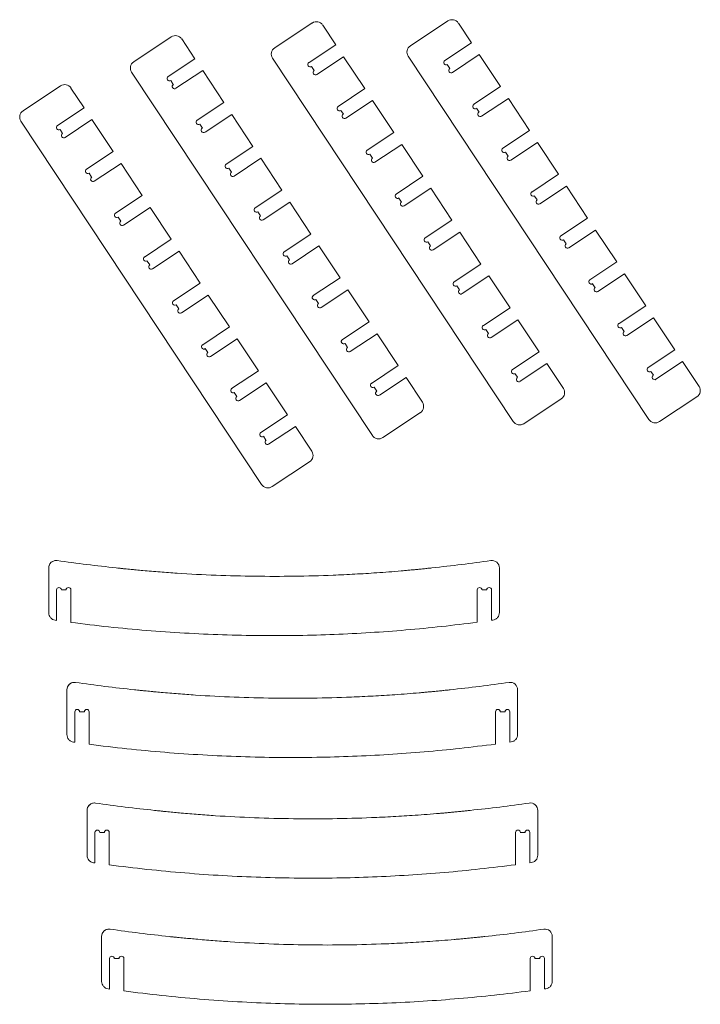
# Model space of a CAD drawing. Header units: millimetres. Extents: x -1732 to 2148, y -3588 to 3891.
# Tile 2 of 4: x -1628 to -722, y -1246 to 64. Entities that reach past the tile are written whole.
import ezdxf

# ---------------------------------------------------------------- set-up
doc = ezdxf.new("R2010")
doc.units = ezdxf.units.MM

msp = doc.modelspace()

# ---------------------------------------------------------------- linework, layer by layer
at = {"color": 7, "linetype": 'Continuous', "lineweight": 15}
for p, q in [((-1238.7, 60), (-1288.7, 26.8)), ((-1207.4, 30.9), (-1224.8, 57.2)), ((-1058.1, 62.7), (-1108.1, 29.5)), ((-1026.8, 33.6), (-1044.2, 59.9)), ((-1426.4, 41.5), (-1476.4, 8.3)), ((-1395.1, 12.4), (-1412.5, 38.7)), ((-1243, 7.3), (-1207.4, 30.9)), ((-1062.4, 10), (-1026.8, 33.6)), ((-1196.9, 15.1), (-1232.5, -8.5)), ((-1168.8, -27.4), (-1196.9, 15.1)), ((-1110.9, 15.7), (-790.4, -467.8)), ((-1016.3, 17.8), (-1051.9, -5.8)), ((-988.1, -24.7), (-1016.3, 17.8)), ((-1430.7, -11.2), (-1395.1, 12.4)), ((-1291.5, 13), (-971.1, -470.5)), ((-1236, -3.2), (-1239.5, 2)), ((-1055.4, -0.5), (-1058.9, 4.7)), ((-1479.2, -5.5), (-1158.7, -489)), ((-1384.6, -3.4), (-1420.2, -27)), ((-1356.4, -45.9), (-1384.6, -3.4)), ((-1573.7, -23.8), (-1623.7, -57)), ((-1423.7, -21.7), (-1427.2, -16.5)), ((-1023.7, -48.3), (-988.1, -24.7)), ((-1542.5, -52.9), (-1559.9, -26.6)), ((-1204.3, -51), (-1168.8, -27.4)), ((-1392, -69.5), (-1356.4, -45.9)), ((-1158.3, -43.3), (-1193.8, -66.9)), ((-1130.1, -85.8), (-1158.3, -43.3)), ((-977.6, -40.6), (-1013.2, -64.2)), ((-949.5, -83.1), (-977.6, -40.6)), ((-1578, -76.4), (-1542.5, -52.9)), ((-1345.9, -61.8), (-1381.5, -85.4)), ((-1317.8, -104.3), (-1345.9, -61.8)), ((-1197.3, -61.6), (-1200.8, -56.3)), ((-1016.7, -58.9), (-1020.2, -53.6)), ((-1626.6, -70.8), (-1306.1, -554.2)), ((-1532, -68.7), (-1567.5, -92.3)), ((-1503.8, -111.2), (-1532, -68.7)), ((-1385, -80.1), (-1388.5, -74.8)), ((-1571, -87), (-1574.5, -81.7)), ((-1165.7, -109.4), (-1130.1, -85.8)), ((-985, -106.7), (-949.5, -83.1)), ((-1353.3, -127.9), (-1317.8, -104.3)), ((-1119.6, -101.6), (-1155.2, -125.2)), ((-1091.4, -144.1), (-1119.6, -101.6)), ((-939, -98.9), (-974.5, -122.5)), ((-910.8, -141.4), (-939, -98.9)), ((-1539.4, -134.8), (-1503.8, -111.2)), ((-1158.7, -119.9), (-1162.2, -114.6)), ((-978, -117.2), (-981.5, -111.9)), ((-1493.3, -127), (-1528.9, -150.6)), ((-1465.1, -169.5), (-1493.3, -127)), ((-1307.3, -120.1), (-1342.8, -143.7)), ((-1279.1, -162.6), (-1307.3, -120.1)), ((-1532.4, -145.3), (-1535.9, -140.1)), ((-1346.3, -138.4), (-1349.8, -133.1)), ((-1127, -167.7), (-1091.4, -144.1)), ((-946.4, -165), (-910.8, -141.4)), ((-1500.7, -193.1), (-1465.1, -169.5)), ((-1314.7, -186.2), (-1279.1, -162.6)), ((-1080.9, -160), (-1116.5, -183.5)), ((-1052.7, -202.5), (-1080.9, -160)), ((-939.4, -175.6), (-942.9, -170.3)), ((-900.3, -157.3), (-935.9, -180.8)), ((-872.1, -199.8), (-900.3, -157.3)), ((-1268.6, -178.5), (-1304.2, -202)), ((-1240.4, -221), (-1268.6, -178.5)), ((-1120, -178.3), (-1123.5, -173)), ((-1454.6, -185.4), (-1490.2, -209)), ((-1426.4, -227.9), (-1454.6, -185.4)), ((-1307.7, -196.8), (-1311.2, -191.5)), ((-1493.7, -203.7), (-1497.2, -198.4)), ((-1088.3, -226.1), (-1052.7, -202.5)), ((-907.7, -223.4), (-872.1, -199.8)), ((-1276, -244.5), (-1240.4, -221)), ((-1042.2, -218.3), (-1077.8, -241.9)), ((-1014.1, -260.8), (-1042.2, -218.3)), ((-861.6, -215.6), (-897.2, -239.2)), ((-833.4, -258.1), (-861.6, -215.6)), ((-1462, -251.5), (-1426.4, -227.9)), ((-1081.3, -236.6), (-1084.8, -231.3)), ((-900.7, -233.9), (-904.2, -228.6)), ((-1415.9, -243.7), (-1451.5, -267.3)), ((-1387.8, -286.2), (-1415.9, -243.7)), ((-1229.9, -236.8), (-1265.5, -260.4)), ((-1201.7, -279.3), (-1229.9, -236.8)), ((-1455, -262), (-1458.5, -256.8)), ((-1269, -255.1), (-1272.5, -249.8)), ((-1049.6, -284.4), (-1014.1, -260.8)), ((-869, -281.7), (-833.4, -258.1)), ((-822.9, -273.9), (-858.5, -297.5)), ((-794.7, -316.5), (-822.9, -273.9)), ((-1423.3, -309.8), (-1387.8, -286.2)), ((-1237.3, -302.9), (-1201.7, -279.3)), ((-1003.6, -276.6), (-1039.1, -300.2)), ((-975.4, -319.2), (-1003.6, -276.6)), ((-862, -292.3), (-865.5, -287)), ((-1191.2, -295.1), (-1226.8, -318.7)), ((-1163, -337.7), (-1191.2, -295.1)), ((-1042.6, -295), (-1046.1, -289.7)), ((-1377.3, -302.1), (-1412.8, -325.7)), ((-1349.1, -344.6), (-1377.3, -302.1)), ((-1230.3, -313.5), (-1233.8, -308.2)), ((-1416.3, -320.4), (-1419.8, -315.1)), ((-1010.9, -342.7), (-975.4, -319.2)), ((-830.3, -340), (-794.7, -316.5)), ((-1198.6, -361.2), (-1163, -337.7)), ((-964.9, -335), (-1000.4, -358.6)), ((-936.7, -377.5), (-964.9, -335)), ((-784.2, -332.3), (-819.8, -355.9)), ((-756.1, -374.8), (-784.2, -332.3)), ((-1384.6, -368.2), (-1349.1, -344.6)), ((-1152.5, -353.5), (-1188.1, -377.1)), ((-1124.4, -396), (-1152.5, -353.5)), ((-1003.9, -353.3), (-1007.4, -348)), ((-823.3, -350.6), (-826.8, -345.3)), ((-1338.6, -360.4), (-1374.2, -384)), ((-1310.4, -402.9), (-1338.6, -360.4)), ((-1191.6, -371.8), (-1195.1, -366.5)), ((-1377.7, -378.7), (-1381.1, -373.4)), ((-972.3, -401.1), (-936.7, -377.5)), ((-791.6, -398.4), (-756.1, -374.8)), ((-745.6, -390.6), (-781.1, -414.2)), ((-723.7, -423.6), (-745.6, -390.6)), ((-1346, -426.5), (-1310.4, -402.9)), ((-1159.9, -419.6), (-1124.4, -396)), ((-926.2, -393.3), (-961.8, -416.9)), ((-904.4, -426.3), (-926.2, -393.3)), ((-784.6, -408.9), (-788.1, -403.7)), ((-1299.9, -418.8), (-1335.5, -442.3)), ((-1271.7, -461.3), (-1299.9, -418.8)), ((-1113.9, -411.8), (-1149.4, -435.4)), ((-1092, -444.8), (-1113.9, -411.8)), ((-965.3, -411.6), (-968.8, -406.4)), ((-1339, -437.1), (-1342.5, -431.8)), ((-1152.9, -430.1), (-1156.4, -424.9)), ((-957.2, -473.3), (-907.2, -440.1)), ((-776.6, -470.6), (-726.5, -437.4)), ((-1307.3, -484.9), (-1271.7, -461.3)), ((-1144.9, -491.8), (-1094.8, -458.6)), ((-1261.2, -477.1), (-1296.8, -500.7)), ((-1239.4, -510), (-1261.2, -477.1)), ((-1300.3, -495.4), (-1303.8, -490.1)), ((-1292.2, -557), (-1242.2, -523.9)), ((-1589.6, -665.3), (-1589.6, -724.9)), ((-989.6, -724.7), (-989.6, -665.3)), ((-1579.1, -694.5), (-1579.1, -735.1)), ((-1566.4, -694.5), (-1572.7, -694.5)), ((-1560.1, -737.7), (-1560.1, -694.5)), ((-1019.1, -694.5), (-1019.1, -737.5)), ((-1006.4, -694.5), (-1012.7, -694.5)), ((-1000.1, -734.9), (-1000.1, -694.5)), ((-1581, -734.8), (-1579.1, -735.1)), ((-1000.1, -734.9), (-998.2, -734.6)), ((-1565.3, -827.5), (-1565.3, -887.1)), ((-965.3, -886.9), (-965.3, -827.5)), ((-1554.8, -856.7), (-1554.8, -897.3)), ((-1542.1, -856.7), (-1548.4, -856.7)), ((-1535.8, -899.9), (-1535.8, -856.7)), ((-994.8, -856.7), (-994.8, -899.7)), ((-982.1, -856.7), (-988.4, -856.7)), ((-975.8, -897.1), (-975.8, -856.7)), ((-1556.7, -897.1), (-1554.8, -897.3)), ((-975.8, -897.1), (-973.9, -896.8)), ((-1538.5, -988), (-1538.5, -1047.7)), ((-938.5, -1047.5), (-938.5, -988)), ((-1528, -1017.3), (-1528, -1057.9)), ((-1515.3, -1017.3), (-1521.7, -1017.3)), ((-1509, -1060.4), (-1509, -1017.3)), ((-968, -1017.3), (-968, -1060.2)), ((-955.3, -1017.3), (-961.7, -1017.3)), ((-949, -1057.6), (-949, -1017.3)), ((-1529.9, -1057.6), (-1528, -1057.9)), ((-949, -1057.6), (-947.1, -1057.4)), ((-1519.1, -1155.8), (-1519.1, -1215.5)), ((-919.1, -1215.3), (-919.1, -1155.8)), ((-1508.6, -1185.1), (-1508.6, -1225.7)), ((-1495.9, -1185.1), (-1502.2, -1185.1)), ((-1489.6, -1228.2), (-1489.6, -1185.1)), ((-948.6, -1185.1), (-948.6, -1228.1)), ((-935.9, -1185.1), (-942.2, -1185.1)), ((-929.6, -1225.5), (-929.6, -1185.1)), ((-1510.4, -1225.4), (-1508.6, -1225.7)), ((-929.6, -1225.5), (-927.7, -1225.2))]:
    msp.add_line(p, q, dxfattribs=at)
for centre, radius, start, end in [((-1233.2, 51.6), 10, 33.5422, 123.5422), ((-1052.6, 54.3), 10, 33.5422, 123.5422), ((-1420.9, 33.1), 10, 33.5422, 123.5422), ((-1283.2, 18.5), 10, 123.5422, 213.5422), ((-1102.6, 21.2), 10, 123.5422, 213.5422), ((-1470.9, 0), 10, 123.5422, 213.5422), ((-1241.3, 4.7), 3.17, 123.5422, 303.5422), ((-1060.6, 7.4), 3.17, 123.5422, 303.5422), ((-1428.9, -13.8), 3.17, 123.5422, 303.5422), ((-1234.3, -5.9), 3.17, 123.5422, 303.5422), ((-1053.6, -3.2), 3.17, 123.5422, 303.5422), ((-1568.2, -32.1), 10, 33.5422, 123.5422), ((-1421.9, -24.4), 3.17, 123.5422, 303.5422), ((-1202.6, -53.7), 3.17, 123.5422, 303.5422), ((-1022, -51), 3.17, 123.5422, 303.5422), ((-1618.2, -65.3), 10, 123.5422, 213.5422), ((-1195.6, -64.2), 3.17, 123.5422, 303.5422), ((-1015, -61.5), 3.17, 123.5422, 303.5422), ((-1576.3, -79.1), 3.17, 123.5422, 303.5422), ((-1390.3, -72.2), 3.17, 123.5422, 303.5422), ((-1569.3, -89.6), 3.17, 123.5422, 303.5422), ((-1383.3, -82.7), 3.17, 123.5422, 303.5422), ((-1163.9, -112), 3.17, 123.5422, 303.5422), ((-983.3, -109.3), 3.17, 123.5422, 303.5422), ((-976.3, -119.9), 3.17, 123.5422, 303.5422), ((-1351.6, -130.5), 3.17, 123.5422, 303.5422), ((-1156.9, -122.6), 3.17, 123.5422, 303.5422), ((-1537.6, -137.4), 3.17, 123.5422, 303.5422), ((-1344.6, -141.1), 3.17, 123.5422, 303.5422), ((-1530.6, -148), 3.17, 123.5422, 303.5422), ((-1125.2, -170.3), 3.17, 123.5422, 303.5422), ((-944.6, -167.6), 3.17, 123.5422, 303.5422), ((-1118.2, -180.9), 3.17, 123.5422, 303.5422), ((-937.6, -178.2), 3.17, 123.5422, 303.5422), ((-1498.9, -195.8), 3.17, 123.5422, 303.5422), ((-1312.9, -188.8), 3.17, 123.5422, 303.5422), ((-1491.9, -206.3), 3.17, 123.5422, 303.5422), ((-1305.9, -199.4), 3.17, 123.5422, 303.5422), ((-1086.6, -228.7), 3.17, 123.5422, 303.5422), ((-905.9, -226), 3.17, 123.5422, 303.5422), ((-898.9, -236.5), 3.17, 123.5422, 303.5422), ((-1274.2, -247.2), 3.17, 123.5422, 303.5422), ((-1079.6, -239.2), 3.17, 123.5422, 303.5422), ((-1460.3, -254.1), 3.17, 123.5422, 303.5422), ((-1453.3, -264.7), 3.17, 123.5422, 303.5422), ((-1267.2, -257.7), 3.17, 123.5422, 303.5422), ((-1047.9, -287), 3.17, 123.5422, 303.5422), ((-867.2, -284.3), 3.17, 123.5422, 303.5422), ((-1040.9, -297.6), 3.17, 123.5422, 303.5422), ((-860.2, -294.9), 3.17, 123.5422, 303.5422), ((-1421.6, -312.5), 3.17, 123.5422, 303.5422), ((-1235.5, -305.5), 3.17, 123.5422, 303.5422), ((-1228.5, -316.1), 3.17, 123.5422, 303.5422), ((-1414.6, -323), 3.17, 123.5422, 303.5422), ((-828.6, -342.7), 3.17, 123.5422, 303.5422), ((-1009.2, -345.4), 3.17, 123.5422, 303.5422), ((-1002.2, -355.9), 3.17, 123.5422, 303.5422), ((-821.6, -353.2), 3.17, 123.5422, 303.5422), ((-1196.9, -363.9), 3.17, 123.5422, 303.5422), ((-1382.9, -370.8), 3.17, 123.5422, 303.5422), ((-1375.9, -381.4), 3.17, 123.5422, 303.5422), ((-1189.9, -374.4), 3.17, 123.5422, 303.5422), ((-970.5, -403.7), 3.17, 123.5422, 303.5422), ((-789.9, -401), 3.17, 123.5422, 303.5422), ((-963.5, -414.3), 3.17, 123.5422, 303.5422), ((-782.9, -411.6), 3.17, 123.5422, 303.5422), ((-1344.2, -429.1), 3.17, 123.5422, 303.5422), ((-1158.2, -422.2), 3.17, 123.5422, 303.5422), ((-1151.2, -432.8), 3.17, 123.5422, 303.5422), ((-912.7, -431.8), 10, 303.5422, 33.5422), ((-732.1, -429.1), 10, 303.5422, 33.5422), ((-1337.2, -439.7), 3.17, 123.5422, 303.5422), ((-1100.4, -450.3), 10, 303.5422, 33.5422), ((-1305.5, -487.5), 3.17, 123.5422, 303.5422), ((-1298.5, -498), 3.17, 123.5422, 303.5422), ((-1247.7, -515.6), 10, 303.5422, 33.5422), ((-1579.6, -665.3), 10, 81.7503, 180), ((-1579.6, -665.3), 10, 89.2741, 180), ((-999.6, -665.3), 10, 360, 98.2497), ((-1575.9, -694.5), 3.17, 360, 180), ((-1563.2, -694.5), 3.17, 360, 180), ((-1015.9, -694.5), 3.17, 360, 180), ((-1003.2, -694.5), 3.17, 360, 180), ((-1555.3, -827.5), 10, 81.7503, 180), ((-1555.3, -827.5), 10, 89.2741, 180), ((-975.3, -827.5), 10, 360, 98.2497), ((-1551.6, -856.7), 3.17, 360, 180), ((-1538.9, -856.7), 3.17, 360, 180), ((-991.6, -856.7), 3.17, 360, 180), ((-978.9, -856.7), 3.17, 360, 180), ((-1528.5, -988), 10, 81.7503, 180), ((-1528.5, -988), 10, 89.2741, 180), ((-948.5, -988), 10, 360, 98.2497), ((-1524.8, -1017.3), 3.17, 360, 180), ((-1512.2, -1017.3), 3.17, 360, 180), ((-964.8, -1017.3), 3.17, 360, 180), ((-952.2, -1017.3), 3.17, 360, 180), ((-1509.1, -1155.8), 10, 81.7503, 180), ((-1509.1, -1155.8), 10, 89.2741, 180), ((-929.1, -1155.8), 10, 360, 98.2497), ((-1505.4, -1185.1), 3.17, 360, 180), ((-1492.7, -1185.1), 3.17, 360, 180), ((-945.4, -1185.1), 3.17, 360, 180), ((-932.7, -1185.1), 3.17, 360, 180)]:
    msp.add_arc(centre, radius, start, end, dxfattribs=at)
for points, knots in [([(-971.1, -470.5), (-970.7, -471), (-969.9, -472), (-968.4, -473.2), (-966.7, -474.2), (-964.7, -474.8), (-962.7, -475), (-960.7, -474.8), (-958.8, -474.2), (-957.7, -473.6), (-957.2, -473.3)], [0, 0, 0, 0, 0.116515, 0.240015, 0.368645, 0.500003, 0.631363, 0.759991, 0.883487, 1, 1, 1, 1]), ([(-790.4, -467.8), (-790.1, -468.3), (-789.3, -469.3), (-787.8, -470.5), (-786.1, -471.5), (-784.1, -472.1), (-782, -472.3), (-780, -472.1), (-778.2, -471.5), (-777.1, -470.9), (-776.6, -470.6)], [0, 0, 0, 0, 0.116517, 0.240016, 0.368647, 0.500005, 0.631362, 0.759991, 0.883483, 1, 1, 1, 1]), ([(-1158.7, -489), (-1158.4, -489.5), (-1157.6, -490.5), (-1156.1, -491.7), (-1154.4, -492.7), (-1152.4, -493.3), (-1150.3, -493.5), (-1148.3, -493.3), (-1146.5, -492.7), (-1145.4, -492.1), (-1144.9, -491.8)], [0, 0, 0, 0, 0.116517, 0.240014, 0.368644, 0.500004, 0.631363, 0.759991, 0.883487, 1, 1, 1, 1]), ([(-1306.1, -554.2), (-1305.7, -554.7), (-1305, -555.7), (-1303.5, -557), (-1301.7, -558), (-1299.7, -558.6), (-1297.7, -558.8), (-1295.7, -558.6), (-1293.8, -558), (-1292.7, -557.4), (-1292.2, -557)], [0, 0, 0, 0, 0.116517, 0.240017, 0.368647, 0.500008, 0.631367, 0.759994, 0.883487, 1, 1, 1, 1]), ([(-1499.8, -665.2), (-1512.9, -663.7), (-1539, -660.9), (-1565.1, -657.2), (-1578.1, -655.4)], [0, 0, 0, 0, 0.500019, 1, 1, 1, 1]), ([(-1499.8, -665.2), (-1512.9, -663.7), (-1539, -660.9), (-1565.1, -657.2), (-1578.1, -655.4)], [0, 0, 0, 0, 0.500019, 1, 1, 1, 1]), ([(-1079.3, -665.2), (-1081.1, -665.4), (-1084.9, -665.8), (-1090.7, -666.4), (-1096.7, -667), (-1102.7, -667.6), (-1108.7, -668.1), (-1114.5, -668.7), (-1129.3, -670), (-1151.8, -671.7), (-1181.9, -673.6), (-1218.6, -675.3), (-1262.9, -676.5), (-1314.9, -676.5), (-1366.8, -675.2), (-1409, -673), (-1441.4, -670.6), (-1458.1, -669.2), (-1468.7, -668.3), (-1473.1, -667.9), (-1477.6, -667.4), (-1482.1, -667), (-1486.6, -666.6), (-1491.1, -666.1), (-1495.5, -665.6), (-1498.4, -665.3), (-1499.8, -665.2)], [0, 0, 0, 0, 0.012869, 0.026857, 0.041527, 0.055903, 0.069989, 0.084016, 0.098068, 0.175373, 0.24446, 0.313435, 0.436689, 0.560108, 0.683367, 0.806634, 0.860829, 0.915072, 0.925714, 0.936349, 0.947041, 0.957701, 0.968314, 0.979191, 0.990204, 1, 1, 1, 1]), ([(-1079.3, -665.2), (-1081.1, -665.4), (-1084.9, -665.8), (-1090.7, -666.4), (-1096.7, -667), (-1102.7, -667.6), (-1108.6, -668.1), (-1114.5, -668.7), (-1129.3, -670), (-1151.8, -671.7), (-1181.9, -673.6), (-1218.6, -675.3), (-1262.9, -676.5), (-1314.9, -676.5), (-1366.8, -675.2), (-1409, -673), (-1441.4, -670.6), (-1458.1, -669.2), (-1468.7, -668.3), (-1473.1, -667.9), (-1477.6, -667.4), (-1482.1, -667), (-1486.6, -666.6), (-1491.1, -666.1), (-1495.5, -665.6), (-1498.4, -665.3), (-1499.8, -665.2)], [0, 0, 0, 0, 0.012874, 0.02688, 0.04154, 0.055892, 0.069989, 0.084017, 0.098069, 0.175375, 0.244461, 0.313436, 0.43669, 0.560109, 0.683368, 0.806635, 0.860829, 0.915073, 0.925715, 0.936349, 0.947042, 0.957702, 0.968314, 0.979192, 0.990205, 1, 1, 1, 1]), ([(-1001, -655.4), (-1014, -657.2), (-1040.1, -660.9), (-1066.2, -663.7), (-1079.3, -665.2)], [0, 0, 0, 0, 0.499981, 1, 1, 1, 1]), ([(-1001, -655.4), (-1014, -657.2), (-1040.1, -660.9), (-1066.2, -663.7), (-1079.3, -665.2)], [0, 0, 0, 0, 0.499981, 1, 1, 1, 1]), ([(-1589.6, -724.9), (-1589.4, -726.1), (-1589.2, -728.5), (-1587.3, -731.6), (-1584.4, -734), (-1582.1, -734.6), (-1581, -734.8)], [0, 0, 0, 0, 0.250017, 0.500019, 0.75001, 1, 1, 1, 1]), ([(-1589.6, -724.9), (-1589.4, -726.1), (-1589.2, -728.5), (-1587.3, -731.6), (-1584.4, -734), (-1582.1, -734.6), (-1581, -734.8)], [0, 0, 0, 0, 0.250017, 0.500019, 0.75001, 1, 1, 1, 1]), ([(-998.2, -734.6), (-997, -734.3), (-994.7, -733.8), (-991.9, -731.4), (-989.9, -728.3), (-989.7, -725.9), (-989.6, -724.7)], [0, 0, 0, 0, 0.250009, 0.500028, 0.750016, 1, 1, 1, 1]), ([(-998.2, -734.6), (-997, -734.3), (-994.7, -733.8), (-991.9, -731.4), (-989.9, -728.3), (-989.7, -725.9), (-989.6, -724.7)], [0, 0, 0, 0, 0.250009, 0.500028, 0.750016, 1, 1, 1, 1]), ([(-1560.1, -737.7), (-1543.3, -739.8), (-1509.8, -743.9), (-1459.4, -748.6), (-1408.8, -752.1), (-1358.2, -754.4), (-1307.6, -755.5), (-1258, -755.3), (-1209.3, -753.9), (-1161.6, -751.5), (-1114, -748), (-1066.4, -743.4), (-1034.9, -739.5), (-1019.1, -737.5)], [0, 0, 0, 0, 0.093305, 0.186698, 0.280098, 0.373496, 0.46673, 0.559893, 0.647834, 0.735932, 0.823962, 0.912022, 1, 1, 1, 1]), ([(-1475.5, -827.4), (-1488.6, -825.9), (-1514.7, -823.1), (-1540.8, -819.4), (-1553.8, -817.6)], [0, 0, 0, 0, 0.500019, 1, 1, 1, 1]), ([(-1475.5, -827.4), (-1488.6, -825.9), (-1514.7, -823.1), (-1540.8, -819.4), (-1553.8, -817.6)], [0, 0, 0, 0, 0.500019, 1, 1, 1, 1]), ([(-976.7, -817.6), (-989.7, -819.4), (-1015.8, -823.1), (-1042, -825.9), (-1055, -827.4)], [0, 0, 0, 0, 0.499981, 1, 1, 1, 1]), ([(-976.7, -817.6), (-989.7, -819.4), (-1015.8, -823.1), (-1042, -825.9), (-1055, -827.4)], [0, 0, 0, 0, 0.499981, 1, 1, 1, 1]), ([(-1055, -827.4), (-1056.8, -827.6), (-1060.6, -828), (-1066.4, -828.6), (-1072.4, -829.2), (-1078.4, -829.8), (-1084.4, -830.3), (-1090.3, -830.9), (-1105, -832.2), (-1127.5, -833.9), (-1157.6, -835.8), (-1194.3, -837.5), (-1238.6, -838.7), (-1290.6, -838.7), (-1342.5, -837.4), (-1384.7, -835.2), (-1417.1, -832.8), (-1433.8, -831.4), (-1444.4, -830.5), (-1448.8, -830.1), (-1453.3, -829.6), (-1457.8, -829.2), (-1462.3, -828.8), (-1466.8, -828.3), (-1471.2, -827.8), (-1474.1, -827.5), (-1475.5, -827.4)], [0, 0, 0, 0, 0.0128687, 0.0268569, 0.0415275, 0.0559032, 0.0699886, 0.0840155, 0.098068, 0.1753734, 0.2444603, 0.3134346, 0.4366888, 0.5601077, 0.6833667, 0.8066337, 0.8608289, 0.9150722, 0.9257145, 0.9363485, 0.9470415, 0.9577008, 0.968314, 0.9791907, 0.990204, 1, 1, 1, 1]), ([(-1055, -827.4), (-1056.8, -827.6), (-1060.6, -828), (-1066.4, -828.6), (-1072.4, -829.2), (-1078.4, -829.8), (-1084.4, -830.3), (-1090.3, -830.9), (-1105, -832.2), (-1127.5, -833.9), (-1157.6, -835.8), (-1194.3, -837.5), (-1238.6, -838.7), (-1290.6, -838.7), (-1342.5, -837.4), (-1384.7, -835.2), (-1417.1, -832.8), (-1433.8, -831.4), (-1444.4, -830.5), (-1448.8, -830.1), (-1453.3, -829.6), (-1457.8, -829.2), (-1462.3, -828.8), (-1466.8, -828.3), (-1471.2, -827.8), (-1474.1, -827.5), (-1475.5, -827.4)], [0, 0, 0, 0, 0.012874, 0.02688, 0.04154, 0.055892, 0.069989, 0.084017, 0.098069, 0.175375, 0.244461, 0.313436, 0.43669, 0.560109, 0.683368, 0.806635, 0.860829, 0.915073, 0.925715, 0.936349, 0.947042, 0.957702, 0.968314, 0.979192, 0.990205, 1, 1, 1, 1]), ([(-1565.3, -887.1), (-1565.1, -888.3), (-1564.9, -890.7), (-1563, -893.8), (-1560.2, -896.2), (-1557.8, -896.8), (-1556.7, -897.1)], [0, 0, 0, 0, 0.2500091, 0.5000194, 0.7500077, 1, 1, 1, 1]), ([(-1565.3, -887.1), (-1565.1, -888.3), (-1564.9, -890.7), (-1563, -893.8), (-1560.2, -896.2), (-1557.8, -896.8), (-1556.7, -897.1)], [0, 0, 0, 0, 0.2500091, 0.5000194, 0.7500077, 1, 1, 1, 1]), ([(-973.9, -896.8), (-972.7, -896.6), (-970.4, -896), (-967.6, -893.6), (-965.6, -890.5), (-965.4, -888.1), (-965.3, -886.9)], [0, 0, 0, 0, 0.2500097, 0.5000228, 0.7500095, 1, 1, 1, 1]), ([(-973.9, -896.8), (-972.7, -896.6), (-970.4, -896), (-967.6, -893.6), (-965.6, -890.5), (-965.4, -888.1), (-965.3, -886.9)], [0, 0, 0, 0, 0.2500097, 0.5000228, 0.7500095, 1, 1, 1, 1]), ([(-1535.8, -899.9), (-1519, -902), (-1485.5, -906.1), (-1435.1, -910.8), (-1384.5, -914.3), (-1333.9, -916.6), (-1283.3, -917.7), (-1233.7, -917.5), (-1185, -916.1), (-1137.3, -913.7), (-1089.7, -910.2), (-1042.2, -905.6), (-1010.6, -901.7), (-994.8, -899.7)], [0, 0, 0, 0, 0.093305, 0.186698, 0.280098, 0.373496, 0.46673, 0.559893, 0.647834, 0.735932, 0.823962, 0.912022, 1, 1, 1, 1]), ([(-1448.8, -987.9), (-1461.8, -986.5), (-1488, -983.6), (-1514.1, -979.9), (-1527.1, -978.1)], [0, 0, 0, 0, 0.500019, 1, 1, 1, 1]), ([(-1448.8, -987.9), (-1461.8, -986.5), (-1488, -983.6), (-1514.1, -979.9), (-1527.1, -978.1)], [0, 0, 0, 0, 0.500019, 1, 1, 1, 1]), ([(-949.9, -978.1), (-963, -979.9), (-989, -983.6), (-1015.2, -986.5), (-1028.3, -987.9)], [0, 0, 0, 0, 0.499981, 1, 1, 1, 1]), ([(-949.9, -978.1), (-963, -979.9), (-989, -983.6), (-1015.2, -986.5), (-1028.3, -987.9)], [0, 0, 0, 0, 0.499981, 1, 1, 1, 1]), ([(-1028.3, -987.9), (-1030.1, -988.1), (-1033.8, -988.5), (-1039.6, -989.1), (-1045.6, -989.7), (-1051.7, -990.3), (-1057.6, -990.9), (-1063.5, -991.4), (-1078.2, -992.7), (-1100.7, -994.4), (-1130.9, -996.3), (-1167.5, -998), (-1211.9, -999.2), (-1263.8, -999.2), (-1315.8, -997.9), (-1357.9, -995.7), (-1390.4, -993.4), (-1407.1, -992), (-1417.6, -991), (-1422.1, -990.6), (-1426.6, -990.2), (-1431, -989.7), (-1435.5, -989.3), (-1440.1, -988.8), (-1444.5, -988.4), (-1447.4, -988.1), (-1448.8, -987.9)], [0, 0, 0, 0, 0.012869, 0.026857, 0.041527, 0.055903, 0.069989, 0.084016, 0.098068, 0.175373, 0.24446, 0.313435, 0.436689, 0.560108, 0.683367, 0.806634, 0.860829, 0.915072, 0.925715, 0.936349, 0.947042, 0.957701, 0.968314, 0.979191, 0.990204, 1, 1, 1, 1]), ([(-1028.3, -987.9), (-1030.1, -988.1), (-1033.8, -988.5), (-1039.6, -989.1), (-1045.6, -989.7), (-1051.7, -990.3), (-1057.6, -990.9), (-1063.5, -991.4), (-1078.2, -992.7), (-1100.7, -994.4), (-1130.9, -996.3), (-1167.5, -998), (-1211.9, -999.2), (-1263.8, -999.2), (-1315.8, -997.9), (-1357.9, -995.7), (-1390.4, -993.4), (-1407.1, -992), (-1417.6, -991), (-1422.1, -990.6), (-1426.6, -990.2), (-1431, -989.7), (-1435.5, -989.3), (-1440.1, -988.8), (-1444.5, -988.4), (-1447.4, -988.1), (-1448.8, -987.9)], [0, 0, 0, 0, 0.012874, 0.02688, 0.041539, 0.055892, 0.069989, 0.084017, 0.098069, 0.175375, 0.24446, 0.313435, 0.43669, 0.560109, 0.683368, 0.806635, 0.860829, 0.915073, 0.925715, 0.936349, 0.947043, 0.957702, 0.968314, 0.979192, 0.990205, 1, 1, 1, 1]), ([(-1538.5, -1047.7), (-1538.4, -1048.9), (-1538.1, -1051.3), (-1536.2, -1054.4), (-1533.4, -1056.7), (-1531.1, -1057.3), (-1529.9, -1057.6)], [0, 0, 0, 0, 0.250016, 0.500021, 0.750011, 1, 1, 1, 1]), ([(-1538.5, -1047.7), (-1538.4, -1048.9), (-1538.1, -1051.3), (-1536.2, -1054.4), (-1533.4, -1056.7), (-1531.1, -1057.3), (-1529.9, -1057.6)], [0, 0, 0, 0, 0.250016, 0.500021, 0.750011, 1, 1, 1, 1]), ([(-947.1, -1057.4), (-946, -1057.1), (-943.6, -1056.5), (-940.8, -1054.2), (-938.9, -1051.1), (-938.6, -1048.7), (-938.5, -1047.5)], [0, 0, 0, 0, 0.250013, 0.500026, 0.750013, 1, 1, 1, 1]), ([(-947.1, -1057.4), (-946, -1057.1), (-943.6, -1056.5), (-940.8, -1054.2), (-938.9, -1051.1), (-938.6, -1048.7), (-938.5, -1047.5)], [0, 0, 0, 0, 0.250013, 0.500026, 0.750013, 1, 1, 1, 1]), ([(-1509, -1060.4), (-1492.3, -1062.5), (-1458.8, -1066.6), (-1408.3, -1071.3), (-1357.8, -1074.9), (-1307.2, -1077.2), (-1256.6, -1078.2), (-1207, -1078), (-1158.3, -1076.7), (-1110.6, -1074.2), (-1062.9, -1070.7), (-1015.4, -1066.1), (-983.8, -1062.2), (-968, -1060.2)], [0, 0, 0, 0, 0.093305, 0.186698, 0.280098, 0.373496, 0.46673, 0.559893, 0.647834, 0.735932, 0.823962, 0.912022, 1, 1, 1, 1]), ([(-1429.3, -1155.7), (-1442.4, -1154.3), (-1468.5, -1151.4), (-1494.6, -1147.8), (-1507.6, -1145.9)], [0, 0, 0, 0, 0.500019, 1, 1, 1, 1]), ([(-1429.3, -1155.7), (-1442.4, -1154.3), (-1468.5, -1151.4), (-1494.6, -1147.8), (-1507.6, -1145.9)], [0, 0, 0, 0, 0.500019, 1, 1, 1, 1]), ([(-930.5, -1145.9), (-943.5, -1147.8), (-969.6, -1151.4), (-995.7, -1154.3), (-1008.8, -1155.7)], [0, 0, 0, 0, 0.499981, 1, 1, 1, 1]), ([(-930.5, -1145.9), (-943.5, -1147.8), (-969.6, -1151.4), (-995.7, -1154.3), (-1008.8, -1155.7)], [0, 0, 0, 0, 0.499981, 1, 1, 1, 1]), ([(-1008.8, -1155.7), (-1010.6, -1155.9), (-1014.4, -1156.3), (-1020.2, -1156.9), (-1026.2, -1157.5), (-1032.2, -1158.1), (-1038.1, -1158.7), (-1044, -1159.2), (-1058.8, -1160.5), (-1081.2, -1162.3), (-1111.4, -1164.1), (-1148.1, -1165.9), (-1192.4, -1167.1), (-1244.4, -1167.1), (-1296.3, -1165.7), (-1338.5, -1163.5), (-1370.9, -1161.2), (-1387.6, -1159.8), (-1398.2, -1158.8), (-1402.6, -1158.4), (-1407.1, -1158), (-1411.6, -1157.6), (-1416.1, -1157.1), (-1420.6, -1156.7), (-1425, -1156.2), (-1427.9, -1155.9), (-1429.3, -1155.7)], [0, 0, 0, 0, 0.0128687, 0.0268569, 0.0415273, 0.0559031, 0.0699884, 0.0840155, 0.098068, 0.1753732, 0.2444603, 0.3134346, 0.4366887, 0.5601076, 0.6833667, 0.8066337, 0.8608288, 0.9150721, 0.9257145, 0.9363485, 0.9470414, 0.9577007, 0.968314, 0.9791907, 0.990204, 1, 1, 1, 1]), ([(-1008.8, -1155.7), (-1010.6, -1155.9), (-1014.4, -1156.3), (-1020.2, -1156.9), (-1026.2, -1157.5), (-1032.2, -1158.1), (-1038.1, -1158.7), (-1044, -1159.2), (-1058.8, -1160.5), (-1081.2, -1162.3), (-1111.4, -1164.1), (-1148.1, -1165.9), (-1192.4, -1167.1), (-1244.4, -1167.1), (-1296.3, -1165.7), (-1338.5, -1163.5), (-1370.9, -1161.2), (-1387.6, -1159.8), (-1398.2, -1158.8), (-1402.6, -1158.4), (-1407.1, -1158), (-1411.6, -1157.6), (-1416.1, -1157.1), (-1420.6, -1156.7), (-1425, -1156.2), (-1427.9, -1155.9), (-1429.3, -1155.7)], [0, 0, 0, 0, 0.012874, 0.026879, 0.041539, 0.055892, 0.069989, 0.084017, 0.098069, 0.175375, 0.24446, 0.313435, 0.43669, 0.560108, 0.683368, 0.806635, 0.860829, 0.915073, 0.925715, 0.936349, 0.947042, 0.957702, 0.968314, 0.979192, 0.990205, 1, 1, 1, 1]), ([(-1519.1, -1215.5), (-1518.9, -1216.7), (-1518.7, -1219.1), (-1516.7, -1222.2), (-1513.9, -1224.5), (-1511.6, -1225.1), (-1510.4, -1225.4)], [0, 0, 0, 0, 0.2500155, 0.5000231, 0.7500148, 1, 1, 1, 1]), ([(-1519.1, -1215.5), (-1518.9, -1216.7), (-1518.7, -1219.1), (-1516.7, -1222.2), (-1513.9, -1224.5), (-1511.6, -1225.1), (-1510.4, -1225.4)], [0, 0, 0, 0, 0.2500155, 0.5000231, 0.7500148, 1, 1, 1, 1]), ([(-927.7, -1225.2), (-926.5, -1224.9), (-924.2, -1224.3), (-921.4, -1222), (-919.4, -1218.9), (-919.2, -1216.5), (-919.1, -1215.3)], [0, 0, 0, 0, 0.250013, 0.500027, 0.75001, 1, 1, 1, 1]), ([(-927.7, -1225.2), (-926.5, -1224.9), (-924.2, -1224.3), (-921.4, -1222), (-919.4, -1218.9), (-919.2, -1216.5), (-919.1, -1215.3)], [0, 0, 0, 0, 0.250013, 0.500027, 0.75001, 1, 1, 1, 1]), ([(-1489.6, -1228.2), (-1472.8, -1230.3), (-1439.3, -1234.5), (-1388.9, -1239.1), (-1338.3, -1242.7), (-1287.7, -1245), (-1237.1, -1246), (-1187.5, -1245.8), (-1138.8, -1244.5), (-1091.1, -1242.1), (-1043.5, -1238.5), (-995.9, -1234), (-964.3, -1230), (-948.6, -1228.1)], [0, 0, 0, 0, 0.093305, 0.186698, 0.280098, 0.373496, 0.46673, 0.559893, 0.647834, 0.735932, 0.823962, 0.912022, 1, 1, 1, 1])]:
    msp.add_open_spline(points, degree=3, knots=knots, dxfattribs=at)

doc.saveas('drawing.dxf')
